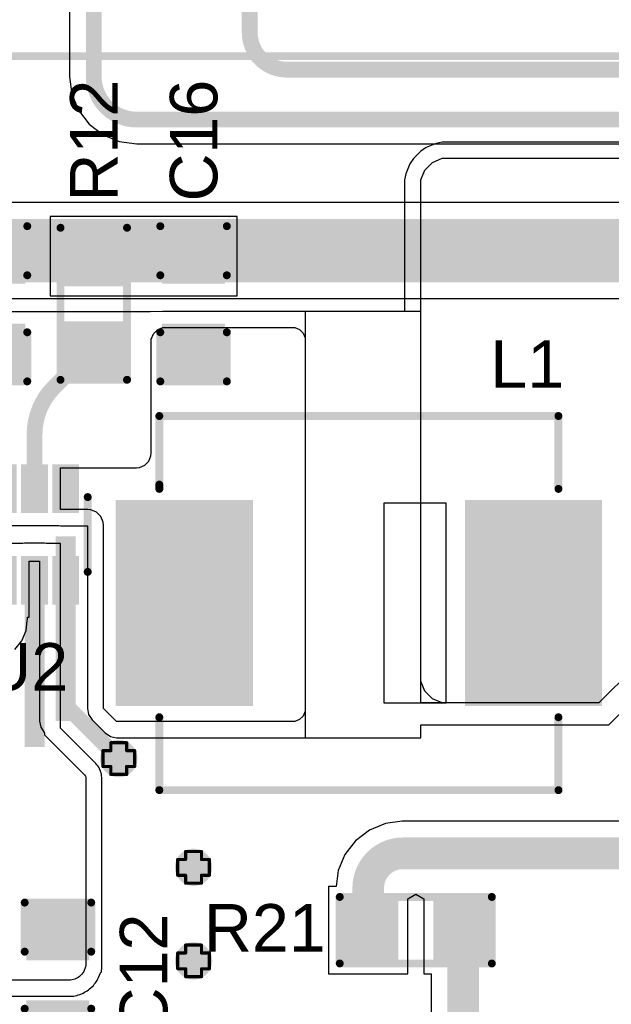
# Model space of a CAD drawing. Header units: inches. Extents: x -0.1 to 10.2, y 0 to 6.5.
# Tile 48 of 95: x 0.54 to 0.913, y 3.162 to 3.784. Entities that reach past the tile are written whole.
import ezdxf

# ---------------------------------------------------------------- set-up
doc = ezdxf.new("R2010")
doc.units = ezdxf.units.IN
doc.header["$MEASUREMENT"] = 0
for name, color, linetype in [('Bottom Layer', 5, 'Continuous'), ('Drill Drawing', 1, 'Continuous'), ('Top Layer', 1, 'Continuous'), ('Top Overlay', 2, 'Continuous'), ('Top Paste', 8, 'Continuous'), ('Top Solder', 216, 'Continuous'), ('Via Holes', 16, 'Continuous')]:
    doc.layers.add(name, color=color, linetype=linetype)
doc.styles.add('Arial', font='txt', dxfattribs={"height": 0.2})

# ---------------------------------------------------------------- blocks, each defined once
blk = doc.blocks.new('SOT_583_16')
at = {"layer": 'Top Layer'}
for points in [[(-0.04213, 0.03583), (-0.01575, 0.03583), (-0.01575, 0.02323), (-0.04213, 0.02323)], [(0.01575, 0.03583), (0.04213, 0.03583), (0.04213, 0.02323), (0.01575, 0.02323)], [(-0.04213, 0.01614), (-0.01575, 0.01614), (-0.01575, 0.00354), (-0.04213, 0.00354)], [(0.01575, 0.01614), (0.04213, 0.01614), (0.04213, 0.00354), (0.01575, 0.00354)], [(-0.04213, -0.00354), (-0.01575, -0.00354), (-0.01575, -0.01614), (-0.04213, -0.01614)], [(0.01575, -0.00354), (0.04213, -0.00354), (0.04213, -0.01614), (0.01575, -0.01614)], [(-0.04213, -0.02323), (-0.01575, -0.02323), (-0.01575, -0.03583), (-0.04213, -0.03583)], [(0.01575, -0.02323), (0.04213, -0.02323), (0.04213, -0.03583), (0.01575, -0.03583)]]:
    blk.add_hatch(color=1, dxfattribs=at).paths.add_polyline_path(points)
at = {"layer": 'Top Paste'}
for points in [[(-0.04213, 0.03583), (-0.01575, 0.03583), (-0.01575, 0.02323), (-0.04213, 0.02323)], [(0.01575, 0.03583), (0.04213, 0.03583), (0.04213, 0.02323), (0.01575, 0.02323)], [(-0.04213, 0.01614), (-0.01575, 0.01614), (-0.01575, 0.00354), (-0.04213, 0.00354)], [(0.01575, 0.01614), (0.04213, 0.01614), (0.04213, 0.00354), (0.01575, 0.00354)], [(-0.04213, -0.00354), (-0.01575, -0.00354), (-0.01575, -0.01614), (-0.04213, -0.01614)], [(0.01575, -0.00354), (0.04213, -0.00354), (0.04213, -0.01614), (0.01575, -0.01614)], [(-0.04213, -0.02323), (-0.01575, -0.02323), (-0.01575, -0.03583), (-0.04213, -0.03583)], [(0.01575, -0.02323), (0.04213, -0.02323), (0.04213, -0.03583), (0.01575, -0.03583)]]:
    blk.add_hatch(color=8, dxfattribs=at).paths.add_polyline_path(points)
at = {"layer": 'Top Solder'}
for points in [[(-0.04429, 0.03799), (-0.01358, 0.03799), (-0.01358, 0.02106), (-0.04429, 0.02106)], [(0.01358, 0.03799), (0.04429, 0.03799), (0.04429, 0.02106), (0.01358, 0.02106)], [(-0.04429, 0.01831), (-0.01358, 0.01831), (-0.01358, 0.00138), (-0.04429, 0.00138)], [(0.01358, 0.01831), (0.04429, 0.01831), (0.04429, 0.00138), (0.01358, 0.00138)], [(-0.04429, -0.00138), (-0.01358, -0.00138), (-0.01358, -0.01831), (-0.04429, -0.01831)], [(0.01358, -0.00138), (0.04429, -0.00138), (0.04429, -0.01831), (0.01358, -0.01831)], [(-0.04429, -0.02106), (-0.01358, -0.02106), (-0.01358, -0.03799), (-0.04429, -0.03799)], [(0.01358, -0.02106), (0.04429, -0.02106), (0.04429, -0.03799), (0.01358, -0.03799)]]:
    blk.add_hatch(color=216, dxfattribs=at).paths.add_polyline_path(points)
at = {"layer": 'Top Overlay', "const_width": 0.005}
for points in [[(-0.02362, 0.04343), (0.02362, 0.04343)], [(-0.052, 0.035), (-0.052, 0.025)], [(-0.052, 0.035), (-0.047, 0.03)], [(-0.047, 0.03), (-0.052, 0.025)], [(-0.02362, -0.04343), (0.02362, -0.04343)]]:
    blk.add_lwpolyline(points, dxfattribs=at)
at = {"layer": 'Top Overlay', "const_width": 0.0025}
for points in [[(-0.02487, 0.04343, 1), (-0.02237, 0.04343, 1)], [(0.02237, 0.04343, 1), (0.02487, 0.04343, 1)], [(-0.05325, 0.035, 1), (-0.05075, 0.035, 1)], [(-0.05325, 0.035, 1), (-0.05075, 0.035, 1)], [(-0.04825, 0.03, 1), (-0.04575, 0.03, 1)], [(-0.04825, 0.03, 1), (-0.04575, 0.03, 1)], [(-0.05325, 0.025, 1), (-0.05075, 0.025, 1)], [(-0.05325, 0.025, 1), (-0.05075, 0.025, 1)], [(-0.02487, -0.04343, 1), (-0.02237, -0.04343, 1)], [(0.02237, -0.04343, 1), (0.02487, -0.04343, 1)]]:
    blk.add_lwpolyline(points, format="xyb", close=True, dxfattribs=at)
blk = doc.blocks.new('R___0603_26')
at = {"layer": 'Top Layer'}
for points in [[(-0.015, 0.0175), (-0.015, -0.0175), (-0.045, -0.0175), (-0.045, 0.0175)], [(0.045, 0.0175), (0.045, -0.0175), (0.015, -0.0175), (0.015, 0.0175)]]:
    blk.add_hatch(color=1, dxfattribs=at).paths.add_polyline_path(points)
at = {"layer": 'Top Paste'}
for points in [[(-0.015, 0.0175), (-0.015, -0.0175), (-0.045, -0.0175), (-0.045, 0.0175)], [(0.045, 0.0175), (0.045, -0.0175), (0.015, -0.0175), (0.015, 0.0175)]]:
    blk.add_hatch(color=8, dxfattribs=at).paths.add_polyline_path(points)
at = {"layer": 'Top Solder'}
for points in [[(-0.011, 0.0215), (-0.011, -0.0215), (-0.049, -0.0215), (-0.049, 0.0215)], [(0.049, 0.0215), (0.049, -0.0215), (0.011, -0.0215), (0.011, 0.0215)]]:
    blk.add_hatch(color=216, dxfattribs=at).paths.add_polyline_path(points)
at = {"layer": 'Top Overlay', "const_width": 0.005}
for points in [[(-0.048, 0.021), (-0.048, -0.021)], [(0.048, 0.021), (-0.048, 0.021)], [(0.048, 0.021), (0.048, -0.021)], [(0.048, -0.021), (-0.048, -0.021)]]:
    blk.add_lwpolyline(points, dxfattribs=at)
at = {"layer": 'Top Overlay', "const_width": 0.0025}
for points in [[(-0.04925, 0.021, 1), (-0.04675, 0.021, 1)], [(-0.04925, 0.021, 1), (-0.04675, 0.021, 1)], [(0.04675, 0.021, 1), (0.04925, 0.021, 1)], [(0.04675, 0.021, 1), (0.04925, 0.021, 1)], [(-0.04925, -0.021, 1), (-0.04675, -0.021, 1)], [(-0.04925, -0.021, 1), (-0.04675, -0.021, 1)], [(0.04675, -0.021, 1), (0.04925, -0.021, 1)], [(0.04675, -0.021, 1), (0.04925, -0.021, 1)]]:
    blk.add_lwpolyline(points, format="xyb", close=True, dxfattribs=at)
blk = doc.blocks.new('R___0603_35')
at = {"layer": 'Top Layer'}
for points in [[(-0.015, 0.0175), (-0.015, -0.0175), (-0.045, -0.0175), (-0.045, 0.0175)], [(0.045, 0.0175), (0.045, -0.0175), (0.015, -0.0175), (0.015, 0.0175)]]:
    blk.add_hatch(color=1, dxfattribs=at).paths.add_polyline_path(points)
at = {"layer": 'Top Paste'}
for points in [[(-0.015, 0.0175), (-0.015, -0.0175), (-0.045, -0.0175), (-0.045, 0.0175)], [(0.045, 0.0175), (0.045, -0.0175), (0.015, -0.0175), (0.015, 0.0175)]]:
    blk.add_hatch(color=8, dxfattribs=at).paths.add_polyline_path(points)
at = {"layer": 'Top Solder'}
for points in [[(-0.011, 0.0215), (-0.011, -0.0215), (-0.049, -0.0215), (-0.049, 0.0215)], [(0.049, 0.0215), (0.049, -0.0215), (0.011, -0.0215), (0.011, 0.0215)]]:
    blk.add_hatch(color=216, dxfattribs=at).paths.add_polyline_path(points)
at = {"layer": 'Top Overlay', "const_width": 0.005}
for points in [[(-0.048, 0.021), (-0.048, -0.021)], [(-0.048, 0.021), (0.048, 0.021)], [(0.048, 0.021), (0.048, -0.021)], [(-0.048, -0.021), (0.048, -0.021)]]:
    blk.add_lwpolyline(points, dxfattribs=at)
at = {"layer": 'Top Overlay', "const_width": 0.0025}
for points in [[(-0.04925, 0.021, 1), (-0.04675, 0.021, 1)], [(-0.04925, 0.021, 1), (-0.04675, 0.021, 1)], [(0.04675, 0.021, 1), (0.04925, 0.021, 1)], [(0.04675, 0.021, 1), (0.04925, 0.021, 1)], [(-0.04925, -0.021, 1), (-0.04675, -0.021, 1)], [(-0.04925, -0.021, 1), (-0.04675, -0.021, 1)], [(0.04675, -0.021, 1), (0.04925, -0.021, 1)], [(0.04675, -0.021, 1), (0.04925, -0.021, 1)]]:
    blk.add_lwpolyline(points, format="xyb", close=True, dxfattribs=at)
blk = doc.blocks.new('ETQP3M6R8KVN_52')
at = {"layer": 'Top Layer'}
for points in [[(-0.15157, 0.06299), (-0.06889, 0.06299), (-0.06889, -0.06299), (-0.15157, -0.06299)], [(0.06889, 0.06299), (0.15157, 0.06299), (0.15157, -0.06299), (0.06889, -0.06299)]]:
    blk.add_hatch(color=1, dxfattribs=at).paths.add_polyline_path(points)
at = {"layer": 'Top Paste'}
for points in [[(-0.15157, 0.06299), (-0.06889, 0.06299), (-0.06889, -0.06299), (-0.15157, -0.06299)], [(0.06889, 0.06299), (0.15157, 0.06299), (0.15157, -0.06299), (0.06889, -0.06299)]]:
    blk.add_hatch(color=8, dxfattribs=at).paths.add_polyline_path(points)
at = {"layer": 'Top Solder'}
for points in [[(-0.15357, 0.06499), (-0.06689, 0.06499), (-0.06689, -0.06499), (-0.15357, -0.06499)], [(0.06689, 0.06499), (0.15357, 0.06499), (0.15357, -0.06499), (0.06689, -0.06499)]]:
    blk.add_hatch(color=216, dxfattribs=at).paths.add_polyline_path(points)
at = {"layer": 'Top Overlay'}
for p, q in [((0.05512, 0.06299), (0.01575, 0.06299)), ((0.01575, 0.06299), (0.01575, -0.06299)), ((0.05512, -0.06299), (0.05512, 0.06299)), ((0.01575, -0.06299), (0.05512, -0.06299))]:
    blk.add_line(p, q, dxfattribs=at)
at = {"layer": 'Top Overlay', "const_width": 0.005}
for points in [[(-0.12598, 0.11811), (0.12598, 0.11811)], [(-0.12598, 0.07209), (-0.12598, 0.11811)], [(0.12598, 0.07209), (0.12598, 0.11811)], [(-0.12598, 0.07209), (-0.12598, 0.0748)], [(-0.12598, -0.11811), (-0.12598, -0.07209)], [(0.12598, -0.11811), (0.12598, -0.07209)], [(-0.12598, -0.11811), (0.12598, -0.11811)]]:
    blk.add_lwpolyline(points, dxfattribs=at)
at = {"layer": 'Top Overlay', "const_width": 0.0025}
for points in [[(-0.12723, 0.11811, 1), (-0.12473, 0.11811, 1)], [(-0.12723, 0.11811, 1), (-0.12473, 0.11811, 1)], [(0.12473, 0.11811, 1), (0.12723, 0.11811, 1)], [(0.12473, 0.11811, 1), (0.12723, 0.11811, 1)], [(-0.12723, 0.0748, 1), (-0.12473, 0.0748, 1)], [(-0.12723, 0.07209, 1), (-0.12473, 0.07209, 1)], [(-0.12723, 0.07209, 1), (-0.12473, 0.07209, 1)], [(0.12473, 0.07209, 1), (0.12723, 0.07209, 1)], [(-0.12723, -0.07209, 1), (-0.12473, -0.07209, 1)], [(0.12473, -0.07209, 1), (0.12723, -0.07209, 1)], [(-0.12723, -0.11811, 1), (-0.12473, -0.11811, 1)], [(-0.12723, -0.11811, 1), (-0.12473, -0.11811, 1)], [(0.12473, -0.11811, 1), (0.12723, -0.11811, 1)], [(0.12473, -0.11811, 1), (0.12723, -0.11811, 1)]]:
    blk.add_lwpolyline(points, format="xyb", close=True, dxfattribs=at)
blk = doc.blocks.new('B8B_XH_A_LF__SN__58')
at = {"layer": 'Top Overlay', "const_width": 0.005}
blk.add_lwpolyline([(0.44094, 0.08986), (-0.44094, 0.08986)], dxfattribs=at)
blk = doc.blocks.new('C___0603_83')
at = {"layer": 'Top Layer'}
for points in [[(-0.015, 0.0175), (-0.015, -0.0175), (-0.045, -0.0175), (-0.045, 0.0175)], [(0.045, 0.0175), (0.045, -0.0175), (0.015, -0.0175), (0.015, 0.0175)]]:
    blk.add_hatch(color=1, dxfattribs=at).paths.add_polyline_path(points)
at = {"layer": 'Top Paste'}
for points in [[(-0.015, 0.0175), (-0.015, -0.0175), (-0.045, -0.0175), (-0.045, 0.0175)], [(0.045, 0.0175), (0.045, -0.0175), (0.015, -0.0175), (0.015, 0.0175)]]:
    blk.add_hatch(color=8, dxfattribs=at).paths.add_polyline_path(points)
at = {"layer": 'Top Solder'}
for points in [[(-0.01264, 0.01986), (-0.01264, -0.01986), (-0.04736, -0.01986), (-0.04736, 0.01986)], [(0.04736, 0.01986), (0.04736, -0.01986), (0.01264, -0.01986), (0.01264, 0.01986)]]:
    blk.add_hatch(color=216, dxfattribs=at).paths.add_polyline_path(points)
at = {"layer": 'Top Overlay', "const_width": 0.005}
for points in [[(-0.049, -0.021), (-0.049, 0.021)], [(-0.018, 0.021), (-0.049, 0.021)], [(0.049, 0.021), (0.018, 0.021)], [(0.049, -0.021), (0.049, 0.021)], [(-0.018, -0.021), (-0.049, -0.021)], [(0.049, -0.021), (0.018, -0.021)]]:
    blk.add_lwpolyline(points, dxfattribs=at)
at = {"layer": 'Top Overlay', "const_width": 0.0025}
for points in [[(-0.05025, 0.021, 1), (-0.04775, 0.021, 1)], [(-0.05025, 0.021, 1), (-0.04775, 0.021, 1)], [(-0.01925, 0.021, 1), (-0.01675, 0.021, 1)], [(0.01675, 0.021, 1), (0.01925, 0.021, 1)], [(0.04775, 0.021, 1), (0.05025, 0.021, 1)], [(0.04775, 0.021, 1), (0.05025, 0.021, 1)], [(-0.05025, -0.021, 1), (-0.04775, -0.021, 1)], [(-0.05025, -0.021, 1), (-0.04775, -0.021, 1)], [(-0.01925, -0.021, 1), (-0.01675, -0.021, 1)], [(0.01675, -0.021, 1), (0.01925, -0.021, 1)], [(0.04775, -0.021, 1), (0.05025, -0.021, 1)], [(0.04775, -0.021, 1), (0.05025, -0.021, 1)]]:
    blk.add_lwpolyline(points, format="xyb", close=True, dxfattribs=at)
blk = doc.blocks.new('C___0603_84')
at = {"layer": 'Top Layer'}
for points in [[(-0.015, 0.0175), (-0.015, -0.0175), (-0.045, -0.0175), (-0.045, 0.0175)], [(0.045, 0.0175), (0.045, -0.0175), (0.015, -0.0175), (0.015, 0.0175)]]:
    blk.add_hatch(color=1, dxfattribs=at).paths.add_polyline_path(points)
at = {"layer": 'Top Paste'}
for points in [[(-0.015, 0.0175), (-0.015, -0.0175), (-0.045, -0.0175), (-0.045, 0.0175)], [(0.045, 0.0175), (0.045, -0.0175), (0.015, -0.0175), (0.015, 0.0175)]]:
    blk.add_hatch(color=8, dxfattribs=at).paths.add_polyline_path(points)
at = {"layer": 'Top Solder'}
for points in [[(-0.01264, 0.01986), (-0.01264, -0.01986), (-0.04736, -0.01986), (-0.04736, 0.01986)], [(0.04736, 0.01986), (0.04736, -0.01986), (0.01264, -0.01986), (0.01264, 0.01986)]]:
    blk.add_hatch(color=216, dxfattribs=at).paths.add_polyline_path(points)
at = {"layer": 'Top Overlay', "const_width": 0.005}
for points in [[(-0.049, 0.021), (-0.049, -0.021)], [(-0.049, 0.021), (-0.018, 0.021)], [(0.018, 0.021), (0.049, 0.021)], [(0.049, 0.021), (0.049, -0.021)], [(-0.049, -0.021), (-0.018, -0.021)], [(0.018, -0.021), (0.049, -0.021)]]:
    blk.add_lwpolyline(points, dxfattribs=at)
at = {"layer": 'Top Overlay', "const_width": 0.0025}
for points in [[(-0.05025, 0.021, 1), (-0.04775, 0.021, 1)], [(-0.05025, 0.021, 1), (-0.04775, 0.021, 1)], [(-0.01925, 0.021, 1), (-0.01675, 0.021, 1)], [(0.01675, 0.021, 1), (0.01925, 0.021, 1)], [(0.04775, 0.021, 1), (0.05025, 0.021, 1)], [(0.04775, 0.021, 1), (0.05025, 0.021, 1)], [(-0.05025, -0.021, 1), (-0.04775, -0.021, 1)], [(-0.05025, -0.021, 1), (-0.04775, -0.021, 1)], [(-0.01925, -0.021, 1), (-0.01675, -0.021, 1)], [(0.01675, -0.021, 1), (0.01925, -0.021, 1)], [(0.04775, -0.021, 1), (0.05025, -0.021, 1)], [(0.04775, -0.021, 1), (0.05025, -0.021, 1)]]:
    blk.add_lwpolyline(points, format="xyb", close=True, dxfattribs=at)
blk = doc.blocks.new('C___0603_88')
at = {"layer": 'Top Layer'}
for points in [[(-0.015, 0.0175), (-0.015, -0.0175), (-0.045, -0.0175), (-0.045, 0.0175)], [(0.045, 0.0175), (0.045, -0.0175), (0.015, -0.0175), (0.015, 0.0175)]]:
    blk.add_hatch(color=1, dxfattribs=at).paths.add_polyline_path(points)
at = {"layer": 'Top Paste'}
for points in [[(-0.015, 0.0175), (-0.015, -0.0175), (-0.045, -0.0175), (-0.045, 0.0175)], [(0.045, 0.0175), (0.045, -0.0175), (0.015, -0.0175), (0.015, 0.0175)]]:
    blk.add_hatch(color=8, dxfattribs=at).paths.add_polyline_path(points)
at = {"layer": 'Top Solder'}
for points in [[(-0.01264, 0.01986), (-0.01264, -0.01986), (-0.04736, -0.01986), (-0.04736, 0.01986)], [(0.04736, 0.01986), (0.04736, -0.01986), (0.01264, -0.01986), (0.01264, 0.01986)]]:
    blk.add_hatch(color=216, dxfattribs=at).paths.add_polyline_path(points)
at = {"layer": 'Top Overlay', "const_width": 0.005}
for points in [[(-0.049, 0.021), (-0.049, -0.021)], [(-0.018, 0.021), (-0.049, 0.021)], [(0.018, 0.021), (0.049, 0.021)], [(0.049, 0.021), (0.049, -0.021)], [(-0.049, -0.021), (-0.018, -0.021)], [(0.018, -0.021), (0.049, -0.021)]]:
    blk.add_lwpolyline(points, dxfattribs=at)
at = {"layer": 'Top Overlay', "const_width": 0.0025}
for points in [[(-0.05025, 0.021, 1), (-0.04775, 0.021, 1)], [(-0.05025, 0.021, 1), (-0.04775, 0.021, 1)], [(-0.01925, 0.021, 1), (-0.01675, 0.021, 1)], [(0.01675, 0.021, 1), (0.01925, 0.021, 1)], [(0.04775, 0.021, 1), (0.05025, 0.021, 1)], [(0.04775, 0.021, 1), (0.05025, 0.021, 1)], [(-0.05025, -0.021, 1), (-0.04775, -0.021, 1)], [(-0.05025, -0.021, 1), (-0.04775, -0.021, 1)], [(-0.01925, -0.021, 1), (-0.01675, -0.021, 1)], [(0.01675, -0.021, 1), (0.01925, -0.021, 1)], [(0.04775, -0.021, 1), (0.05025, -0.021, 1)], [(0.04775, -0.021, 1), (0.05025, -0.021, 1)]]:
    blk.add_lwpolyline(points, format="xyb", close=True, dxfattribs=at)

msp = doc.modelspace()

# ---------------------------------------------------------------- hatches: boundary and pattern name
at = {"layer": 'Bottom Layer'}
h = msp.add_hatch(color=5, dxfattribs=at)
edge = h.paths.add_edge_path()
edge.add_arc((0.6024, 3.31703), 0.01181, 0, 360)
h = msp.add_hatch(color=5, dxfattribs=at)
edge = h.paths.add_edge_path()
edge.add_arc((0.6496, 3.24835), 0.01181, 0, 360)
h = msp.add_hatch(color=5, dxfattribs=at)
edge = h.paths.add_edge_path()
edge.add_arc((0.6496, 3.18929), 0.01181, 0, 360)
at = {"layer": 'Top Layer'}
for points in [[(0.5626, 3.34067), (0.5752, 3.34067), (0.5752, 3.45727), (0.5626, 3.45727)], [(0.54291, 3.32425), (0.55551, 3.32425), (0.55551, 3.44276), (0.54291, 3.44276)]]:
    msp.add_hatch(color=1, dxfattribs=at).paths.add_polyline_path(points)
h = msp.add_hatch(color=1, dxfattribs=at)
edge = h.paths.add_edge_path()
edge.add_arc((0.6024, 3.31703), 0.01181, 0, 360)
h = msp.add_hatch(color=1, dxfattribs=at)
edge = h.paths.add_edge_path()
edge.add_arc((0.6496, 3.24835), 0.01181, 0, 360)
h = msp.add_hatch(color=1, dxfattribs=at)
edge = h.paths.add_edge_path()
edge.add_arc((0.6496, 3.18929), 0.01181, 0, 360)
at = {"layer": 'Via Holes'}
h = msp.add_hatch(color=7, dxfattribs=at)
edge = h.paths.add_edge_path()
edge.add_arc((0.6024, 3.31703), 0.00591, 0, 360)
h = msp.add_hatch(color=7, dxfattribs=at)
edge = h.paths.add_edge_path()
edge.add_arc((0.6496, 3.24835), 0.00591, 0, 360)
h = msp.add_hatch(color=7, dxfattribs=at)
edge = h.paths.add_edge_path()
edge.add_arc((0.6496, 3.18929), 0.00591, 0, 360)

# ---------------------------------------------------------------- linework, layer by layer
at = {"layer": 'Bottom Layer'}
for p, q in [((0.57132, 3.80746), (0.57132, 3.74755)), ((0.57132, 3.74755), (0.57125, 3.74755)), ((0.57125, 3.74755), (0.5727, 3.73657)), ((0.5727, 3.73657), (0.57694, 3.72633)), ((0.57694, 3.72633), (0.58368, 3.71754)), ((0.58368, 3.71754), (0.59247, 3.7108)), ((0.59247, 3.7108), (0.60271, 3.70656)), ((0.60271, 3.70656), (0.61369, 3.70511)), ((0.61369, 3.70511), (0.61369, 3.70518)), ((0.61369, 3.70518), (1.35681, 3.70518)), ((1.05087, 3.66805), (0.31705, 3.66805)), ((0.31829, 3.60754), (1.05088, 3.60754))]:
    msp.add_line(p, q, dxfattribs=at)
for points, const_width in [([(0.58661, 3.74755), (0.58661, 3.85039)], 0.01), ([(0.68504, 3.77547), (0.68504, 3.85039)], 0.01), ([(0.70854, 3.75197), (1.40088, 3.75197)], 0.01), ([(0.61369, 3.72047), (1.35681, 3.72047)], 0.01), ([(0.31705, 3.6378), (1.05087, 3.6378)], 0.04)]:
    msp.add_lwpolyline(points, dxfattribs=dict(at, const_width=const_width))
at = {"layer": 'Bottom Layer', "const_width": 0.005}
for points in [[(0.68254, 3.77547, 1), (0.68754, 3.77547, 1)], [(0.68254, 3.77547, 1), (0.68754, 3.77547, 1)], [(0.70604, 3.75197, 1), (0.71104, 3.75197, 1)], [(0.70604, 3.75197, 1), (0.71104, 3.75197, 1)], [(0.58411, 3.74755, 1), (0.58911, 3.74755, 1)], [(0.58411, 3.74755, 1), (0.58911, 3.74755, 1)], [(0.61119, 3.72047, 1), (0.61619, 3.72047, 1)], [(0.61119, 3.72047, 1), (0.61619, 3.72047, 1)]]:
    msp.add_lwpolyline(points, format="xyb", close=True, dxfattribs=at)
at = {"layer": 'Bottom Layer', "const_width": 0.01}
for points in [[(0.70854, 3.75197, -0.414214), (0.68504, 3.77547)], [(0.61369, 3.72047, -0.414214), (0.58661, 3.74755)]]:
    msp.add_lwpolyline(points, format="xyb", dxfattribs=at)
at = {"layer": 'Drill Drawing', "const_width": 0.002}
for points in [[(0.5974, 3.32203), (0.5974, 3.32703)], [(0.5974, 3.32703), (0.6074, 3.32703)], [(0.6074, 3.32203), (0.6074, 3.32703)], [(0.5924, 3.31203), (0.5924, 3.32203)], [(0.5924, 3.32203), (0.5974, 3.32203)], [(0.6074, 3.32203), (0.6124, 3.32203)], [(0.6124, 3.31203), (0.6124, 3.32203)], [(0.5924, 3.31203), (0.5974, 3.31203)], [(0.5974, 3.30703), (0.5974, 3.31203)], [(0.5974, 3.30703), (0.6074, 3.30703)], [(0.6074, 3.31203), (0.6124, 3.31203)], [(0.6074, 3.30703), (0.6074, 3.31203)], [(0.6446, 3.25335), (0.6446, 3.25835)], [(0.6446, 3.25835), (0.6546, 3.25835)], [(0.6546, 3.25335), (0.6546, 3.25835)], [(0.6396, 3.24335), (0.6396, 3.25335)], [(0.6396, 3.25335), (0.6446, 3.25335)], [(0.6546, 3.25335), (0.6596, 3.25335)], [(0.6596, 3.24335), (0.6596, 3.25335)], [(0.6396, 3.24335), (0.6446, 3.24335)], [(0.6446, 3.23835), (0.6446, 3.24335)], [(0.6446, 3.23835), (0.6546, 3.23835)], [(0.6546, 3.24335), (0.6596, 3.24335)], [(0.6546, 3.23835), (0.6546, 3.24335)], [(0.6446, 3.19429), (0.6446, 3.19929)], [(0.6446, 3.19929), (0.6546, 3.19929)], [(0.6546, 3.19429), (0.6546, 3.19929)], [(0.6396, 3.18429), (0.6396, 3.19429)], [(0.6396, 3.19429), (0.6446, 3.19429)], [(0.6546, 3.19429), (0.6596, 3.19429)], [(0.6596, 3.18429), (0.6596, 3.19429)], [(0.6396, 3.18429), (0.6446, 3.18429)], [(0.6446, 3.17929), (0.6446, 3.18429)], [(0.6546, 3.18429), (0.6596, 3.18429)], [(0.6546, 3.17929), (0.6546, 3.18429)], [(0.6446, 3.17929), (0.6546, 3.17929)]]:
    msp.add_lwpolyline(points, dxfattribs=at)
at = {"layer": 'Drill Drawing', "const_width": 0.001}
for points in [[(0.5969, 3.32703, 1), (0.5979, 3.32703, 1)], [(0.5969, 3.32703, 1), (0.5979, 3.32703, 1)], [(0.6069, 3.32703, 1), (0.6079, 3.32703, 1)], [(0.6069, 3.32703, 1), (0.6079, 3.32703, 1)], [(0.5919, 3.32203, 1), (0.5929, 3.32203, 1)], [(0.5919, 3.32203, 1), (0.5929, 3.32203, 1)], [(0.5969, 3.32203, 1), (0.5979, 3.32203, 1)], [(0.5969, 3.32203, 1), (0.5979, 3.32203, 1)], [(0.6069, 3.32203, 1), (0.6079, 3.32203, 1)], [(0.6069, 3.32203, 1), (0.6079, 3.32203, 1)], [(0.6119, 3.32203, 1), (0.6129, 3.32203, 1)], [(0.6119, 3.32203, 1), (0.6129, 3.32203, 1)], [(0.5919, 3.31203, 1), (0.5929, 3.31203, 1)], [(0.5919, 3.31203, 1), (0.5929, 3.31203, 1)], [(0.5969, 3.31203, 1), (0.5979, 3.31203, 1)], [(0.5969, 3.31203, 1), (0.5979, 3.31203, 1)], [(0.5969, 3.30703, 1), (0.5979, 3.30703, 1)], [(0.5969, 3.30703, 1), (0.5979, 3.30703, 1)], [(0.6069, 3.31203, 1), (0.6079, 3.31203, 1)], [(0.6069, 3.31203, 1), (0.6079, 3.31203, 1)], [(0.6069, 3.30703, 1), (0.6079, 3.30703, 1)], [(0.6069, 3.30703, 1), (0.6079, 3.30703, 1)], [(0.6119, 3.31203, 1), (0.6129, 3.31203, 1)], [(0.6119, 3.31203, 1), (0.6129, 3.31203, 1)], [(0.6441, 3.25835, 1), (0.6451, 3.25835, 1)], [(0.6441, 3.25835, 1), (0.6451, 3.25835, 1)], [(0.6541, 3.25835, 1), (0.6551, 3.25835, 1)], [(0.6541, 3.25835, 1), (0.6551, 3.25835, 1)], [(0.6391, 3.25335, 1), (0.6401, 3.25335, 1)], [(0.6391, 3.25335, 1), (0.6401, 3.25335, 1)], [(0.6441, 3.25335, 1), (0.6451, 3.25335, 1)], [(0.6441, 3.25335, 1), (0.6451, 3.25335, 1)], [(0.6541, 3.25335, 1), (0.6551, 3.25335, 1)], [(0.6541, 3.25335, 1), (0.6551, 3.25335, 1)], [(0.6591, 3.25335, 1), (0.6601, 3.25335, 1)], [(0.6591, 3.25335, 1), (0.6601, 3.25335, 1)], [(0.6391, 3.24335, 1), (0.6401, 3.24335, 1)], [(0.6391, 3.24335, 1), (0.6401, 3.24335, 1)], [(0.6441, 3.24335, 1), (0.6451, 3.24335, 1)], [(0.6441, 3.24335, 1), (0.6451, 3.24335, 1)], [(0.6441, 3.23835, 1), (0.6451, 3.23835, 1)], [(0.6441, 3.23835, 1), (0.6451, 3.23835, 1)], [(0.6541, 3.24335, 1), (0.6551, 3.24335, 1)], [(0.6541, 3.24335, 1), (0.6551, 3.24335, 1)], [(0.6541, 3.23835, 1), (0.6551, 3.23835, 1)], [(0.6541, 3.23835, 1), (0.6551, 3.23835, 1)], [(0.6591, 3.24335, 1), (0.6601, 3.24335, 1)], [(0.6591, 3.24335, 1), (0.6601, 3.24335, 1)], [(0.6441, 3.19929, 1), (0.6451, 3.19929, 1)], [(0.6441, 3.19929, 1), (0.6451, 3.19929, 1)], [(0.6541, 3.19929, 1), (0.6551, 3.19929, 1)], [(0.6541, 3.19929, 1), (0.6551, 3.19929, 1)], [(0.6391, 3.19429, 1), (0.6401, 3.19429, 1)], [(0.6391, 3.19429, 1), (0.6401, 3.19429, 1)], [(0.6441, 3.19429, 1), (0.6451, 3.19429, 1)], [(0.6441, 3.19429, 1), (0.6451, 3.19429, 1)], [(0.6541, 3.19429, 1), (0.6551, 3.19429, 1)], [(0.6541, 3.19429, 1), (0.6551, 3.19429, 1)], [(0.6591, 3.19429, 1), (0.6601, 3.19429, 1)], [(0.6591, 3.19429, 1), (0.6601, 3.19429, 1)], [(0.6391, 3.18429, 1), (0.6401, 3.18429, 1)], [(0.6391, 3.18429, 1), (0.6401, 3.18429, 1)], [(0.6441, 3.18429, 1), (0.6451, 3.18429, 1)], [(0.6441, 3.18429, 1), (0.6451, 3.18429, 1)], [(0.6541, 3.18429, 1), (0.6551, 3.18429, 1)], [(0.6541, 3.18429, 1), (0.6551, 3.18429, 1)], [(0.6591, 3.18429, 1), (0.6601, 3.18429, 1)], [(0.6591, 3.18429, 1), (0.6601, 3.18429, 1)], [(0.6441, 3.17929, 1), (0.6451, 3.17929, 1)], [(0.6441, 3.17929, 1), (0.6451, 3.17929, 1)], [(0.6541, 3.17929, 1), (0.6551, 3.17929, 1)], [(0.6541, 3.17929, 1), (0.6551, 3.17929, 1)]]:
    msp.add_lwpolyline(points, format="xyb", close=True, dxfattribs=at)
at = {"layer": 'Top Layer'}
for p, q in [((0.80272, 3.70542), (0.79647, 3.70283)), ((0.80662, 3.7062), (0.80272, 3.70542)), ((0.81, 3.7062), (0.80662, 3.7062)), ((1.254, 3.7062), (0.81, 3.7062)), ((0.79316, 3.70062), (0.78838, 3.69584)), ((0.79647, 3.70283), (0.79316, 3.70062)), ((0.78838, 3.69584), (0.78617, 3.69253)), ((0.79559, 3.68863), (0.80037, 3.69341)), ((0.80037, 3.69341), (0.80662, 3.696)), ((0.80662, 3.696), (0.81, 3.696)), ((0.81, 3.696), (1.254, 3.696)), ((0.78617, 3.69253), (0.78358, 3.68628)), ((0.793, 3.68238), (0.79559, 3.68863)), ((0.78358, 3.68628), (0.7828, 3.68238)), ((0.7828, 3.68238), (0.7828, 3.59937)), ((0.793, 3.679), (0.793, 3.68238)), ((0.793, 3.3692), (0.793, 3.679)), ((0.61411, 3.65917), (0.55911, 3.65917)), ((0.55911, 3.65917), (0.55911, 3.60917)), ((0.61411, 3.65917), (0.61411, 3.65917)), ((0.61411, 3.65917), (0.61411, 3.65917)), ((0.62211, 3.65917), (0.61411, 3.65917)), ((0.67711, 3.65917), (0.62211, 3.65917)), ((0.62211, 3.65917), (0.62211, 3.65917)), ((0.62211, 3.65917), (0.62211, 3.65917)), ((0.67711, 3.60917), (0.67711, 3.65917)), ((0.55911, 3.60917), (0.61411, 3.60917)), ((0.61411, 3.60917), (0.61411, 3.60917)), ((0.61411, 3.60917), (0.62211, 3.60917)), ((0.62211, 3.60917), (0.62211, 3.60917)), ((0.62211, 3.60917), (0.67711, 3.60917)), ((0.55112, 3.59917), (0.5251, 3.59917)), ((0.55911, 3.59917), (0.55112, 3.59917)), ((0.55112, 3.59917), (0.55112, 3.59917)), ((0.61411, 3.59917), (0.55911, 3.59917)), ((0.55911, 3.59917), (0.55911, 3.59917)), ((0.62211, 3.59917), (0.61411, 3.59917)), ((0.61411, 3.59917), (0.61411, 3.59917)), ((0.63004, 3.59932), (0.62211, 3.59917)), ((0.63028, 3.59937), (0.63004, 3.59932)), ((0.6321, 3.59937), (0.63028, 3.59937)), ((0.63028, 3.59937), (0.63028, 3.59937)), ((0.63028, 3.59937), (0.63028, 3.59937)), ((0.63211, 3.59937), (0.6321, 3.59937)), ((0.66237, 3.59937), (0.63211, 3.59937)), ((0.71183, 3.59937), (0.66237, 3.59937)), ((0.71345, 3.59937), (0.71183, 3.59937)), ((0.72, 3.59937), (0.71345, 3.59937)), ((0.793, 3.59937), (0.72, 3.59937)), ((0.72, 3.59937), (0.72, 3.3302)), ((0.7828, 3.59937), (0.72, 3.59937)), ((0.72, 3.59937), (0.72, 3.59937)), ((0.793, 3.3522), (0.793, 3.59937)), ((0.62431, 3.58519), (0.6269, 3.58777)), ((0.6269, 3.58777), (0.63028, 3.58917)), ((0.63028, 3.58917), (0.63211, 3.58917)), ((0.63211, 3.58917), (0.63211, 3.58917)), ((0.63211, 3.58917), (0.66237, 3.58917)), ((0.66237, 3.58917), (0.71183, 3.58917)), ((0.71183, 3.58917), (0.71345, 3.58917)), ((0.71345, 3.58917), (0.71646, 3.58793)), ((0.71646, 3.58793), (0.71876, 3.58563)), ((0.62291, 3.58181), (0.62431, 3.58519)), ((0.62291, 3.57998), (0.62291, 3.58181)), ((0.71876, 3.58563), (0.72, 3.58263)), ((0.72, 3.58263), (0.72, 3.581)), ((0.72, 3.581), (0.72, 3.581)), ((0.72, 3.581), (0.72, 3.48819)), ((0.62291, 3.50991), (0.62291, 3.57998)), ((0.62135, 3.50475), (0.62273, 3.5081)), ((0.62273, 3.5081), (0.62291, 3.50991)), ((0.62291, 3.50991), (0.62291, 3.50991)), ((0.56551, 3.47425), (0.56551, 3.50063)), ((0.56551, 3.50063), (0.61363, 3.50063)), ((0.61363, 3.50063), (0.61544, 3.50081)), ((0.61544, 3.50081), (0.61879, 3.50219)), ((0.61879, 3.50219), (0.62135, 3.50475)), ((0.72, 3.48819), (0.72, 3.34686)), ((0.58279, 3.47425), (0.56551, 3.47425)), ((0.58474, 3.47406), (0.58279, 3.47425)), ((0.58279, 3.47425), (0.58279, 3.47425)), ((0.58832, 3.47258), (0.58474, 3.47406)), ((0.59107, 3.46983), (0.58832, 3.47258)), ((0.59255, 3.46624), (0.59107, 3.46983)), ((0.49354, 3.46425), (0.56453, 3.46425)), ((0.56453, 3.46425), (0.56551, 3.46406)), ((0.56551, 3.46406), (0.58225, 3.46406)), ((0.58225, 3.46406), (0.58246, 3.46397)), ((0.58246, 3.46397), (0.58255, 3.46375)), ((0.58255, 3.46375), (0.58255, 3.34865)), ((0.59274, 3.4643), (0.59255, 3.46624)), ((0.59274, 3.34865), (0.59274, 3.4643)), ((0.54193, 3.45276), (0.49354, 3.45276)), ((0.54291, 3.45295), (0.54193, 3.45276)), ((0.55551, 3.45295), (0.54291, 3.45295)), ((0.5565, 3.45276), (0.55551, 3.45295)), ((0.56551, 3.45276), (0.5565, 3.45276)), ((0.56551, 3.44374), (0.56551, 3.45276)), ((0.54583, 3.40638), (0.54583, 3.44168)), ((0.54583, 3.44168), (0.5524, 3.44168)), ((0.5524, 3.44168), (0.5524, 3.34067)), ((0.56571, 3.44276), (0.56551, 3.44374)), ((0.56571, 3.33625), (0.56571, 3.44276)), ((0.54384, 3.39788), (0.54463, 3.40389)), ((0.54463, 3.40389), (0.54482, 3.40484)), ((0.54482, 3.40484), (0.54482, 3.40638)), ((0.54482, 3.40638), (0.54583, 3.40638)), ((0.54115, 3.39139), (0.54384, 3.39788)), ((0.53688, 3.38582), (0.54115, 3.39139)), ((0.93672, 3.38339), (0.90553, 3.3522)), ((0.93672, 3.38339), (0.90553, 3.3522)), ((0.91174, 3.33839), (0.94667, 3.37333)), ((0.91174, 3.33839), (0.94654, 3.37319)), ((0.793, 3.36582), (0.793, 3.3692)), ((0.79559, 3.35958), (0.793, 3.36582)), ((0.80037, 3.35479), (0.79559, 3.35958)), ((0.90553, 3.3522), (0.793, 3.3522)), ((0.80662, 3.3522), (0.80037, 3.35479)), ((0.90553, 3.3522), (0.80662, 3.3522)), ((0.58255, 3.34865), (0.58332, 3.34475)), ((0.58332, 3.34475), (0.58553, 3.34144)), ((0.601, 3.34039), (0.59274, 3.34865)), ((0.72, 3.34686), (0.71877, 3.34389)), ((0.5524, 3.34067), (0.55318, 3.33676)), ((0.58553, 3.34144), (0.59379, 3.33318)), ((0.71353, 3.34039), (0.601, 3.34039)), ((0.7165, 3.34162), (0.71353, 3.34039)), ((0.71877, 3.34389), (0.7165, 3.34162)), ((0.793, 3.3302), (0.793, 3.33839)), ((0.793, 3.33839), (0.91174, 3.33839)), ((0.793, 3.3302), (0.793, 3.33839)), ((0.793, 3.33839), (0.91174, 3.33839)), ((0.55318, 3.33676), (0.55539, 3.33346)), ((0.55539, 3.33346), (0.55551, 3.33337)), ((0.55551, 3.33337), (0.55551, 3.33202)), ((0.588, 3.31395), (0.56571, 3.33625)), ((0.59379, 3.33318), (0.59379, 3.33318)), ((0.59379, 3.33318), (0.5971, 3.33097)), ((0.55551, 3.33202), (0.58079, 3.30674)), ((0.5971, 3.33097), (0.601, 3.3302)), ((0.601, 3.3302), (0.712, 3.3302)), ((0.712, 3.3302), (0.71353, 3.3302)), ((0.71353, 3.3302), (0.72, 3.3302)), ((0.72, 3.3302), (0.793, 3.3302)), ((0.72, 3.3302), (0.72, 3.3302)), ((0.72, 3.3302), (0.793, 3.3302)), ((0.58856, 3.31312), (0.588, 3.31395)), ((0.58927, 3.31241), (0.58856, 3.31312)), ((0.58979, 3.31162), (0.58927, 3.31241)), ((0.59018, 3.31069), (0.58979, 3.31162)), ((0.59021, 3.31065), (0.59018, 3.31069)), ((0.59022, 3.31059), (0.59021, 3.31065)), ((0.59089, 3.30898), (0.59022, 3.31059)), ((0.59092, 3.30893), (0.59089, 3.30898)), ((0.59093, 3.30887), (0.59092, 3.30893)), ((0.59132, 3.30795), (0.59093, 3.30887)), ((0.5915, 3.30702), (0.59132, 3.30795)), ((0.58079, 3.30674), (0.58132, 3.30596)), ((0.58132, 3.30596), (0.5815, 3.30503)), ((0.5815, 3.30503), (0.5815, 3.18774)), ((0.5915, 3.30601), (0.5915, 3.30702)), ((0.5917, 3.30503), (0.5915, 3.30601)), ((0.5917, 3.18773), (0.5917, 3.30503)), ((0.78123, 3.27749), (0.77078, 3.27611)), ((0.78169, 3.27758), (0.78123, 3.27749)), ((1.27211, 3.27758), (0.78169, 3.27758)), ((0.76061, 3.2719), (0.75187, 3.26519)), ((0.77078, 3.27611), (0.76061, 3.2719)), ((0.75187, 3.26519), (0.74517, 3.25646)), ((0.74517, 3.25646), (0.74096, 3.24629)), ((0.74096, 3.24629), (0.73962, 3.23616)), ((0.73962, 3.23616), (0.73488, 3.23616)), ((0.73488, 3.23616), (0.73488, 3.18116)), ((0.78488, 3.22841), (0.78988, 3.23144)), ((0.78488, 3.18116), (0.78488, 3.22841)), ((0.78988, 3.23144), (0.79488, 3.22841)), ((0.79488, 3.22841), (0.79488, 3.18116)), ((0.58148, 3.18558), (0.58027, 3.18264)), ((0.5815, 3.1859), (0.58148, 3.18558)), ((0.5815, 3.18774), (0.5815, 3.18774)), ((0.5815, 3.18774), (0.5815, 3.18774)), ((0.5815, 3.18774), (0.5815, 3.18774)), ((0.5815, 3.18774), (0.5815, 3.18774)), ((0.5815, 3.18774), (0.5815, 3.18773)), ((0.5815, 3.18773), (0.5815, 3.1859)), ((0.5915, 3.1821), (0.59168, 3.18533)), ((0.59167, 3.1854), (0.5917, 3.18591)), ((0.59168, 3.18533), (0.59167, 3.1854)), ((0.5917, 3.18591), (0.5917, 3.18773)), ((0.56764, 3.1771), (0.165, 3.1771)), ((0.57086, 3.1771), (0.56764, 3.1771)), ((0.57087, 3.1771), (0.57086, 3.1771)), ((0.57086, 3.1771), (0.57086, 3.1771)), ((0.57198, 3.1771), (0.57087, 3.1771)), ((0.57087, 3.1771), (0.57087, 3.1771)), ((0.57087, 3.1771), (0.57087, 3.1771)), ((0.57087, 3.1771), (0.57087, 3.1771)), ((0.57289, 3.17728), (0.57198, 3.1771)), ((0.57391, 3.17749), (0.57289, 3.17728)), ((0.57289, 3.17728), (0.57289, 3.17728)), ((0.57289, 3.17728), (0.57289, 3.17728)), ((0.5746, 3.17777), (0.57391, 3.17749)), ((0.57596, 3.17834), (0.5746, 3.17777)), ((0.57679, 3.17889), (0.57596, 3.17834)), ((0.5776, 3.17943), (0.57679, 3.17889)), ((0.57679, 3.17889), (0.57679, 3.17889)), ((0.57679, 3.17889), (0.57679, 3.17889)), ((0.57917, 3.181), (0.5776, 3.17943)), ((0.57961, 3.18165), (0.57917, 3.181)), ((0.58027, 3.18264), (0.57961, 3.18165)), ((0.57961, 3.18165), (0.57961, 3.18165)), ((0.57961, 3.18165), (0.57961, 3.18165)), ((0.58809, 3.17599), (0.58874, 3.17697)), ((0.58874, 3.17697), (0.58913, 3.1779)), ((0.58913, 3.1779), (0.58969, 3.17874)), ((0.58969, 3.17874), (0.5909, 3.18168)), ((0.5909, 3.18168), (0.59099, 3.1821)), ((0.59099, 3.1821), (0.5915, 3.1821)), ((0.73488, 3.18116), (0.78488, 3.18116)), ((0.79488, 3.18116), (0.79949, 3.18116)), ((0.79949, 3.18116), (0.79949, 3.1478)), ((0.58245, 3.17041), (0.58326, 3.17095)), ((0.58326, 3.17095), (0.58397, 3.17166)), ((0.58397, 3.17166), (0.58481, 3.17222)), ((0.58481, 3.17222), (0.58638, 3.17379)), ((0.58638, 3.17379), (0.58694, 3.17463)), ((0.58694, 3.17463), (0.58765, 3.17534)), ((0.58765, 3.17534), (0.58809, 3.17599)), ((0.58809, 3.17599), (0.58809, 3.17599)), ((0.1655, 3.16691), (0.56764, 3.16691)), ((0.56764, 3.16691), (0.57086, 3.16691)), ((0.57086, 3.16691), (0.57197, 3.16691)), ((0.57197, 3.16691), (0.57289, 3.16709)), ((0.57289, 3.16709), (0.57289, 3.16709)), ((0.57289, 3.16709), (0.57289, 3.16709)), ((0.57289, 3.16709), (0.5729, 3.16709)), ((0.5729, 3.16709), (0.57291, 3.16709)), ((0.57291, 3.16709), (0.57298, 3.1671)), ((0.57298, 3.1671), (0.57397, 3.1671)), ((0.57397, 3.1671), (0.57488, 3.16728)), ((0.57488, 3.16728), (0.57589, 3.16748)), ((0.57589, 3.16748), (0.57682, 3.16787)), ((0.57682, 3.16787), (0.57781, 3.16807)), ((0.57781, 3.16807), (0.5785, 3.16835)), ((0.5785, 3.16835), (0.57986, 3.16892)), ((0.5785, 3.16835), (0.5785, 3.16835)), ((0.57986, 3.16892), (0.58069, 3.16947)), ((0.58069, 3.16947), (0.58069, 3.16947)), ((0.58069, 3.16947), (0.5807, 3.16947)), ((0.5807, 3.16947), (0.58071, 3.16948)), ((0.58071, 3.16948), (0.58071, 3.16948)), ((0.58071, 3.16948), (0.58072, 3.16948)), ((0.58072, 3.16948), (0.58163, 3.16986)), ((0.58163, 3.16986), (0.58245, 3.17041))]:
    msp.add_line(p, q, dxfattribs=at)
for points, const_width in [([(0.58661, 3.63417), (0.64961, 3.63417)], 0.015), ([(0.57411, 3.56417), (0.58236, 3.57242)], 0.01), ([(0.58236, 3.57242), (0.58246, 3.57242)], 0.01), ([(0.56166, 3.55163), (0.57411, 3.56408)], 0.01), ([(0.57411, 3.56408), (0.57411, 3.56417)], 0.01), ([(0.54921, 3.49744), (0.54921, 3.52157)], 0.01), ([(0.5689, 3.35053), (0.5689, 3.42957)], 0.01), ([(0.5689, 3.35053), (0.6024, 3.31703)], 0.01), ([(0.78169, 3.25719), (1.29774, 3.25719)], 0.02), ([(0.75988, 3.20866), (0.75988, 3.23537)], 0.02), ([(0.81988, 3.10139), (0.81988, 3.2061)], 0.02)]:
    msp.add_lwpolyline(points, dxfattribs=dict(at, const_width=const_width))
for points, const_width in [([(0.58286, 3.63417, 1), (0.59036, 3.63417, 1)], 0.0075), ([(0.64586, 3.63417, 1), (0.65336, 3.63417, 1)], 0.0075), ([(0.57986, 3.57242, 1), (0.58486, 3.57242, 1)], 0.005), ([(0.57986, 3.57242, 1), (0.58486, 3.57242, 1)], 0.005), ([(0.57996, 3.57242, 1), (0.58496, 3.57242, 1)], 0.005), ([(0.57161, 3.56417, 1), (0.57661, 3.56417, 1)], 0.005), ([(0.57161, 3.56417, 1), (0.57661, 3.56417, 1)], 0.005), ([(0.57161, 3.56408, 1), (0.57661, 3.56408, 1)], 0.005), ([(0.57161, 3.56408, 1), (0.57661, 3.56408, 1)], 0.005), ([(0.55916, 3.55163, 1), (0.56416, 3.55163, 1)], 0.005), ([(0.55916, 3.55163, 1), (0.56416, 3.55163, 1)], 0.005), ([(0.54671, 3.52157, 1), (0.55171, 3.52157, 1)], 0.005), ([(0.54671, 3.52157, 1), (0.55171, 3.52157, 1)], 0.005), ([(0.54671, 3.49744, 1), (0.55171, 3.49744, 1)], 0.005), ([(0.5664, 3.42957, 1), (0.5714, 3.42957, 1)], 0.005), ([(0.5664, 3.35053, 1), (0.5714, 3.35053, 1)], 0.005), ([(0.5664, 3.35053, 1), (0.5714, 3.35053, 1)], 0.005), ([(0.5999, 3.31703, 1), (0.6049, 3.31703, 1)], 0.005), ([(0.77669, 3.25719, 1), (0.78669, 3.25719, 1)], 0.01), ([(0.77669, 3.25719, 1), (0.78669, 3.25719, 1)], 0.01), ([(0.75488, 3.23537, 1), (0.76488, 3.23537, 1)], 0.01), ([(0.75488, 3.23537, 1), (0.76488, 3.23537, 1)], 0.01), ([(0.75488, 3.20866, 1), (0.76488, 3.20866, 1)], 0.01), ([(0.81488, 3.2061, 1), (0.82488, 3.2061, 1)], 0.01), ([(0.81738, 3.2061, 1), (0.82238, 3.2061, 1)], 0.005), ([(0.81994, 3.20866, 1), (0.82494, 3.20866, 1)], 0.005)]:
    msp.add_lwpolyline(points, format="xyb", close=True, dxfattribs=dict(at, const_width=const_width))
for points, const_width in [([(0.54921, 3.52157, -0.198912), (0.56166, 3.55163)], 0.01), ([(0.75988, 3.23537, -0.414214), (0.78169, 3.25719)], 0.02), ([(0.81988, 3.2061, -0.414214), (0.82244, 3.20866)], 0.01)]:
    msp.add_lwpolyline(points, format="xyb", dxfattribs=dict(at, const_width=const_width))

# ---------------------------------------------------------------- block references
for name, p, rotation in [('B8B_XH_A_LF__SN__58', (0.73425, 3.85039), 180), ('C___0603_83', (0.52362, 3.60417), 270), ('C___0603_84', (0.64961, 3.60417), 90), ('R___0603_35', (0.58661, 3.60417), 90), ('SOT_583_16', (0.53937, 3.4585), 90), ('C___0603_88', (0.564, 3.1771), 90), ('R___0603_26', (0.78988, 3.20866), 180)]:
    msp.add_blockref(name, p, dxfattribs=dict(rotation=rotation))
msp.add_blockref('ETQP3M6R8KVN_52', (0.75397, 3.4152))

# ---------------------------------------------------------------- texts
at = {"layer": 'Top Overlay', "style": 'Arial'}
for s, p in [('R12', (0.60164, 3.66875)), ('C16', (0.66463, 3.66875)), ('C12', (0.63304, 3.14224))]:
    msp.add_text(s, height=0.03, rotation=90, dxfattribs=at).set_placement(p)
for s, p in [('L1', (0.83694, 3.55112)), ('U2', (0.51689, 3.35995)), ('R21', (0.65617, 3.19516))]:
    msp.add_text(s, height=0.03, dxfattribs=at).set_placement(p)

doc.saveas('drawing.dxf')
